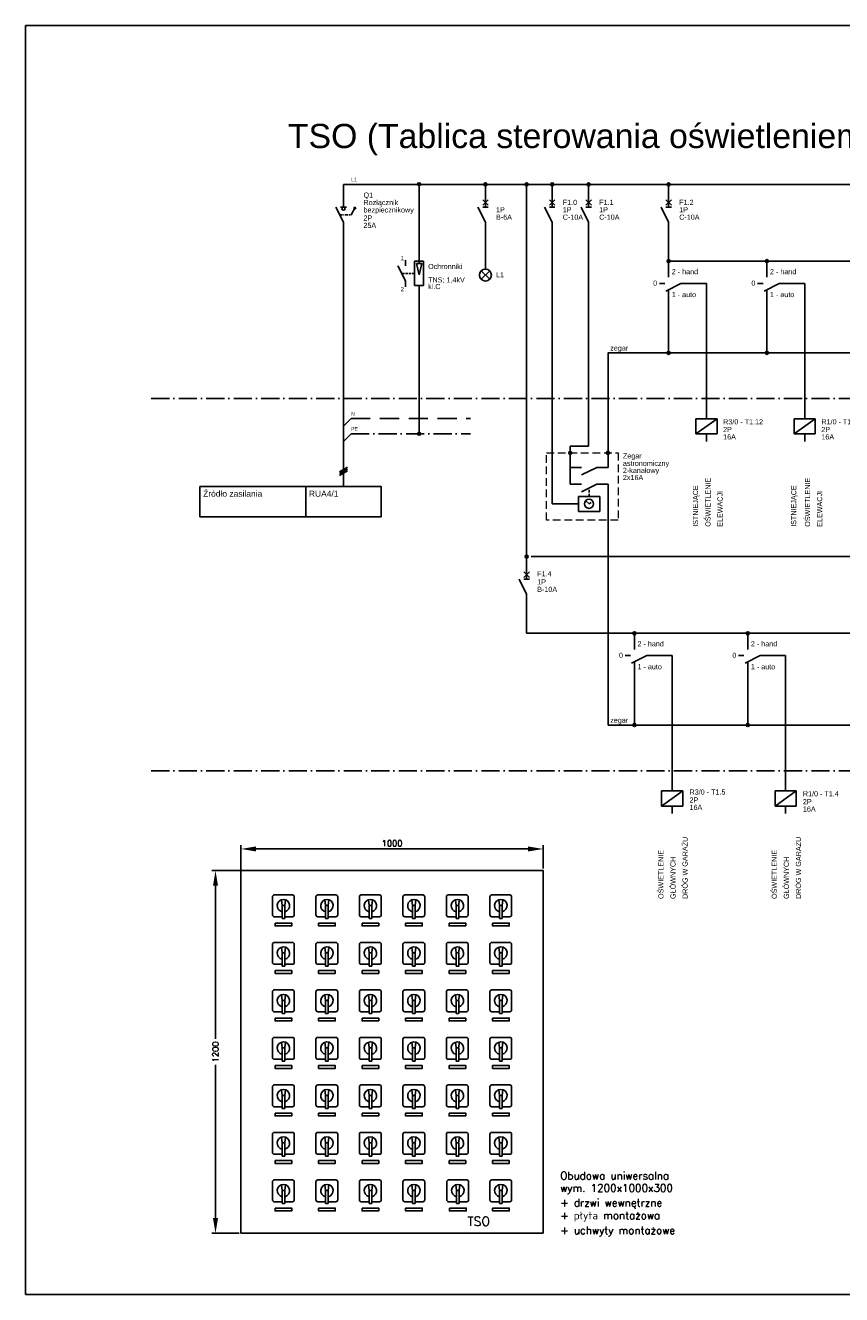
# Model space of a CAD drawing. Header units: centimetres. Extents: x -4250 to -484, y 169 to 6592.
# Tile 1 of 178: x -4250 to -3980, y 2011 to 2431. Entities that reach past the tile are written whole.
import ezdxf

# ---------------------------------------------------------------- set-up
doc = ezdxf.new("R2010")
doc.units = ezdxf.units.CM
for name, pattern in [('ACAD_ISO10W100', [18, 12, -3, 0, -3]), ('DASHED', [19.05, 12.7, -6.35]), ('DISCONTINU2', [0.375, 0.25, -0.125])]:
    doc.linetypes.add(name, pattern=pattern)
for name, color, linetype in [('1', 7, 'Continuous'), ('1_X_CIENKA', 21, 'Continuous'), ('2_X_CIENKA_PRZERYWANA', 6, 'Continuous'), ('NAPISY', 1, 'Continuous')]:
    doc.layers.add(name, color=color, linetype=linetype)
doc.styles.add('ARIAL', font='arial.ttf')
doc.styles.add('STYLE2', font='ROMANS.SHX')
doc.dimstyles.new('WYMIAROWANIE', dxfattribs={"dimscale": 0, "dimtxt": 1.5, "dimasz": 1.5, "dimexe": 1.25, "dimexo": 0.625, "dimgap": 0.8838, "dimtad": 1, "dimtoh": 1, "dimlfac": 5, "dimdsep": 46, "dimtxsty": 'STYLE2', "dimcen": 2.5, "dimclrd": 21, "dimclre": 21, "dimclrt": 1, "dimadec": 0, "dimazin": 0, "dimtfac": 1, "dimtmove": 0, "dimatfit": 3, "dimfxl": 0, "dimtvp": 1, "dimtolj": 1, "dimtzin": 0, "dimarcsym": 0})

# ---------------------------------------------------------------- blocks, each defined once
blk = doc.blocks.new('*D95')
at = {"layer": '1_X_CIENKA', "color": 21, "lineweight": -2, "transparency": 16777216}
for p, q in [((-4178.48, 2151.33), (-4178.48, 2159.73)), ((-4078.48, 2151.96), (-4078.48, 2159.73)), ((-4173.48, 2158.48), (-4083.48, 2158.48))]:
    blk.add_line(p, q, dxfattribs=at)
at = {"layer": '1_X_CIENKA', "color": 21, "transparency": 16777216}
for points in [[(-4173.48, 2159.31), (-4173.48, 2157.65), (-4178.48, 2158.48)], [(-4083.48, 2157.65), (-4083.48, 2159.31), (-4078.48, 2158.48)]]:
    blk.add_solid(points, dxfattribs=at)
at = {"layer": 'Defpoints', "color": 0, "transparency": 16777216}
for p in [(-4078.48, 2158.48), (-4178.48, 2150.71), (-4078.48, 2151.33)]:
    blk.add_point(p, dxfattribs=at)
at = {"layer": '1_X_CIENKA', "color": 1, "transparency": 16777216, "insert": (-4128.48, 2160.36), "char_height": 2, "attachment_point": 5, "style": 'STYLE2'}
blk.add_mtext('\\A1;1000', dxfattribs=at)
blk = doc.blocks.new('A$C52E5')
at = {"layer": '2_X_CIENKA_PRZERYWANA', "linetype": 'Continuous'}
for p, q in [((15.1, 21.5), (14.89, 23.11)), ((15.82, 21.5), (16.03, 23.11)), ((15.1, 17.74), (15.1, 21.5)), ((15.1, 21.5), (15.83, 21.5)), ((15.83, 21.5), (15.83, 17.74)), ((15.83, 17.74), (15.1, 17.74))]:
    blk.add_line(p, q, dxfattribs=at)
for points in [[(12.34, 18.76), (12.34, 23.96, -0.414214), (12.84, 24.46), (18.04, 24.46, -0.414214), (18.54, 23.96), (18.54, 18.76, -0.414214), (18.04, 18.26), (15.83, 18.26, -0.414214)], [(15.1, 18.26), (12.84, 18.26, -0.414214), (12.34, 18.76)]]:
    blk.add_lwpolyline(points, format="xyb", dxfattribs=at)
blk.add_arc((15.46, 21.42), 1.78, 282.1785, 258.4893, dxfattribs=at)
blk = doc.blocks.new('*D96')
at = {"layer": '1_X_CIENKA', "color": 21, "lineweight": -2, "transparency": 16777216}
for p, q in [((-4178.48, 2151.33), (-4188.14, 2151.33)), ((-4186.89, 2146.33), (-4186.89, 2095.6)), ((-4186.89, 2036.33), (-4186.89, 2087.07)), ((-4179.11, 2031.33), (-4188.14, 2031.33))]:
    blk.add_line(p, q, dxfattribs=at)
at = {"layer": '1_X_CIENKA', "color": 21, "transparency": 16777216}
for points in [[(-4186.06, 2146.33), (-4187.73, 2146.33), (-4186.89, 2151.33)], [(-4187.73, 2036.33), (-4186.06, 2036.33), (-4186.89, 2031.33)]]:
    blk.add_solid(points, dxfattribs=at)
at = {"layer": 'Defpoints', "color": 0, "transparency": 16777216}
for p in [(-4186.89, 2151.33), (-4177.86, 2151.33), (-4178.48, 2031.33)]:
    blk.add_point(p, dxfattribs=at)
at = {"layer": '1_X_CIENKA', "color": 1, "transparency": 16777216, "insert": (-4186.89, 2091.33), "char_height": 2, "attachment_point": 5, "rotation": 90, "style": 'STYLE2'}
blk.add_mtext('\\A1;1200', dxfattribs=at)

msp = doc.modelspace()

# ---------------------------------------------------------------- linework, layer by layer
for p, q in [((-4249.7785, 2431.0084), (-3098.1985, 2431.0084)), ((-4249.7785, 2011.0084), (-4249.7785, 2431.0084)), ((-4249.7785, 2011.0084), (-3098.1985, 2011.0084))]:
    msp.add_line(p, q)
at = {"linetype": 'ACAD_ISO10W100', "ltscale": 0.5}
for points in [[(-4208.1514, 2307.5254), (-3133.7513, 2307.5254)], [(-4142.0404, 2295.8582), (-4102.5171, 2295.8582)], [(-4208.1514, 2184.3785), (-3133.7513, 2184.3785)]]:
    msp.add_lwpolyline(points, dxfattribs=at)
at = {"linetype": 'DASHED', "ltscale": 0.5}
msp.add_lwpolyline([(-4142.0404, 2300.8963), (-4102.5171, 2300.8963)], dxfattribs=at)
at = {"color": 1}
for points in [[(-4192.0404, 2278.3863), (-4157.0404, 2278.3863), (-4157.0404, 2268.3863), (-4192.0404, 2268.3863), (-4192.0404, 2278.3863)], [(-4157.0404, 2278.3863), (-4132.0404, 2278.3863), (-4132.0404, 2268.3863), (-4157.0404, 2268.3863), (-4157.0404, 2278.3863)]]:
    msp.add_lwpolyline(points, dxfattribs=at)
at = {"layer": '1'}
for p, q in [((-4144.5404, 2378.3963), (-3661.778, 2378.3963)), ((-4083.9638, 2378.3963), (-4083.9638, 2255.2494)), ((-4144.5404, 2365.8463), (-4144.5404, 2278.3863)), ((-4075.5139, 2360.8963), (-4075.5139, 2272.6419)), ((-4063.4615, 2360.8963), (-4063.4615, 2291.7679)), ((-4036.9904, 2352.9951), (-4036.9904, 2360.8963)), ((-4142.0404, 2300.8963), (-4144.5404, 2298.3963)), ((-4142.0404, 2295.8582), (-4144.5404, 2293.3582)), ((-4063.4615, 2291.7679), (-4069.5404, 2291.7679)), ((-4145.8404, 2283.2689), (-4143.2404, 2284.7689)), ((-4145.8404, 2282.6689), (-4143.2404, 2284.1689)), ((-4145.8404, 2282.0689), (-4143.2404, 2283.5689)), ((-4057.0404, 2279.1919), (-4057.0404, 2261.0189)), ((-4066.7904, 2272.6419), (-4075.5139, 2272.6419)), ((-4057.0404, 2199.4897), (-4057.0404, 2261.0189)), ((-4082.4671, 2255.2494), (-3719.0813, 2255.2494)), ((-4083.9638, 2229.8482), (-4083.9638, 2237.7494)), ((-3752.7779, 2229.8482), (-4083.9638, 2229.8482)), ((-4048.3089, 2218.626), (-4048.3089, 2199.4897)), ((-4048.3089, 2199.4897), (-4057.0404, 2199.4897))]:
    msp.add_line(p, q, dxfattribs=at)
at = {"layer": '1', "color": 3}
for p, q in [((-4144.5404, 2378.3963), (-4144.5404, 2375.8463)), ((-4119.5404, 2378.3963), (-4119.5404, 2378.3963)), ((-4097.5941, 2378.3963), (-4097.5941, 2375.8463)), ((-4075.5139, 2378.3963), (-4075.5139, 2370.8963)), ((-4063.4615, 2378.3963), (-4063.4615, 2375.8463)), ((-4036.9904, 2378.3963), (-4036.9904, 2375.8463)), ((-4144.5404, 2375.8463), (-4144.5404, 2370.8463)), ((-4098.4941, 2371.4963), (-4096.6941, 2373.2963)), ((-4096.6941, 2371.4963), (-4098.4941, 2373.2963)), ((-4097.5941, 2375.8963), (-4097.5941, 2370.8963)), ((-4074.6139, 2371.4963), (-4076.4139, 2373.2963)), ((-4076.4139, 2371.4963), (-4074.6139, 2373.2963)), ((-4062.5615, 2371.4963), (-4064.3615, 2373.2963)), ((-4064.3615, 2371.4963), (-4062.5615, 2373.2963)), ((-4063.4615, 2375.8963), (-4063.4615, 2370.8963)), ((-4037.8904, 2371.4963), (-4036.0904, 2373.2963)), ((-4036.0904, 2371.4963), (-4037.8904, 2373.2963)), ((-4036.9904, 2375.8963), (-4036.9904, 2370.8963)), ((-4144.5404, 2365.8463), (-4147.0404, 2370.8463)), ((-4143.5404, 2370.8463), (-4145.5404, 2370.8463)), ((-4140.5404, 2370.9363), (-4142.0404, 2368.3463)), ((-4141.2304, 2370.7563), (-4140.3604, 2370.2563)), ((-4097.5941, 2365.8963), (-4100.0941, 2370.8963)), ((-4096.6941, 2370.8963), (-4098.4941, 2370.8963)), ((-4075.5139, 2365.8963), (-4078.0139, 2370.8963)), ((-4074.6139, 2370.8963), (-4076.4139, 2370.8963)), ((-4063.4615, 2365.8963), (-4065.9615, 2370.8963)), ((-4062.5615, 2370.8963), (-4064.3615, 2370.8963)), ((-4036.9904, 2365.8963), (-4039.4904, 2370.8963)), ((-4036.0904, 2370.8963), (-4037.8904, 2370.8963)), ((-4145.7904, 2368.3463), (-4144.8904, 2368.3463)), ((-4144.5904, 2368.3463), (-4144.2904, 2368.3463)), ((-4143.9904, 2368.3463), (-4143.0904, 2368.3463)), ((-4142.7904, 2368.3463), (-4142.4904, 2368.3463)), ((-4142.1904, 2368.3463), (-4142.0404, 2368.3463)), ((-4097.5941, 2365.8963), (-4097.5941, 2360.8963)), ((-4075.5139, 2365.8963), (-4075.5139, 2360.8963)), ((-4063.4615, 2365.8963), (-4063.4615, 2360.8963)), ((-4036.9904, 2365.8963), (-4036.9904, 2360.8963)), ((-4097.5941, 2360.9463), (-4097.5941, 2358.3963)), ((-4097.5941, 2358.3963), (-4097.5941, 2358.3963)), ((-4097.5941, 2358.3963), (-4097.5941, 2353.3463)), ((-4097.5941, 2353.3963), (-4097.5941, 2350.3963)), ((-4099.0041, 2349.8063), (-4096.1741, 2346.9763)), ((-4099.0041, 2346.9763), (-4096.1741, 2349.8063)), ((-4036.9904, 2347.6485), (-4036.9904, 2349.4485)), ((-4004.4904, 2347.6485), (-4004.4904, 2349.4485)), ((-4038.2677, 2345.6107), (-4040.0677, 2345.6107)), ((-4032.9148, 2345.6107), (-4037.9148, 2343.1107)), ((-4005.7677, 2345.6107), (-4007.5677, 2345.6107)), ((-4000.4148, 2345.6107), (-4005.4148, 2343.1107)), ((-4036.9904, 2343.5729), (-4036.9904, 2341.7729)), ((-4004.4904, 2343.5729), (-4004.4904, 2341.7729)), ((-4119.5404, 2295.8082), (-4119.5404, 2295.8082)), ((-4066.7904, 2275.1419), (-4066.7904, 2270.1419)), ((-4059.7904, 2275.1419), (-4066.7904, 2275.1419)), ((-4063.3004, 2272.6819), (-4064.2704, 2273.6019)), ((-4063.3004, 2272.6819), (-4062.6204, 2273.0919)), ((-4059.7904, 2275.1419), (-4059.7904, 2270.1419)), ((-4059.7904, 2270.1419), (-4066.7904, 2270.1419)), ((-4083.9638, 2255.2494), (-4083.9638, 2252.6994)), ((-4083.9638, 2252.7494), (-4083.9638, 2247.7494)), ((-4083.9638, 2242.7494), (-4086.4638, 2247.7494)), ((-4083.0638, 2248.3494), (-4084.8638, 2250.1494)), ((-4084.8638, 2248.3494), (-4083.0638, 2250.1494)), ((-4083.0638, 2247.7494), (-4084.8638, 2247.7494)), ((-4083.9638, 2242.7494), (-4083.9638, 2237.7494)), ((-4048.3089, 2224.5016), (-4048.3089, 2226.3016)), ((-4010.8089, 2224.5016), (-4010.8089, 2226.3016)), ((-4049.5862, 2222.4638), (-4051.3862, 2222.4638)), ((-4044.2333, 2222.4638), (-4049.2333, 2219.9638)), ((-4012.0862, 2222.4638), (-4013.8862, 2222.4638)), ((-4006.7333, 2222.4638), (-4011.7333, 2219.9638)), ((-4048.3089, 2220.426), (-4048.3089, 2218.626)), ((-4010.8089, 2220.426), (-4010.8089, 2218.626))]:
    msp.add_line(p, q, dxfattribs=at)
at = {"layer": '1', "color": 1}
for p, q in [((-4119.5404, 2378.3963), (-4119.5404, 2358.4463)), ((-4119.5404, 2358.4463), (-4119.5404, 2355.8963)), ((-4119.5404, 2358.4463), (-4119.5404, 2358.4463)), ((-4124.0582, 2353.3629), (-4124.0582, 2351.4463)), ((-4121.0404, 2344.9463), (-4121.0404, 2352.9463)), ((-4121.0404, 2352.9463), (-4118.0404, 2352.9463)), ((-4119.5404, 2348.4463), (-4120.4304, 2352.2463)), ((-4120.4304, 2352.2463), (-4118.6604, 2352.2463)), ((-4119.5404, 2352.2463), (-4119.5404, 2355.9463)), ((-4119.5404, 2348.4463), (-4118.6604, 2352.2463)), ((-4118.0404, 2344.9463), (-4118.0404, 2352.9463)), ((-4124.0582, 2346.4463), (-4126.5582, 2351.4463)), ((-4124.0582, 2346.4463), (-4124.0582, 2344.5298)), ((-4121.0404, 2344.9463), (-4118.0404, 2344.9463)), ((-4119.5404, 2295.8582), (-4119.5404, 2344.9463))]:
    msp.add_line(p, q, dxfattribs=at)
at = {"layer": '1', "color": 42}
for p, q in [((-4024.4904, 2300.8157), (-4024.4904, 2303.3157)), ((-3991.9904, 2300.8157), (-3991.9904, 2303.3157)), ((-4027.9904, 2300.8157), (-4020.9904, 2300.8157)), ((-4027.9904, 2300.8157), (-4027.9904, 2295.8157)), ((-4020.9904, 2300.8157), (-4020.9904, 2295.8157)), ((-3995.4904, 2300.8157), (-3988.4904, 2300.8157)), ((-3995.4904, 2300.8157), (-3995.4904, 2295.8157)), ((-3988.4904, 2300.8157), (-3988.4904, 2295.8157)), ((-4027.9904, 2295.8157), (-4020.9904, 2295.8157)), ((-4024.4904, 2295.8157), (-4024.4904, 2293.3157)), ((-3995.4904, 2295.8157), (-3988.4904, 2295.8157)), ((-3991.9904, 2295.8157), (-3991.9904, 2293.3157)), ((-4069.5404, 2284.7327), (-4065.7904, 2284.7327)), ((-4060.7904, 2284.7327), (-4065.7904, 2282.2327)), ((-4060.7904, 2284.7327), (-4057.0404, 2284.7327)), ((-4069.5404, 2279.1919), (-4065.7904, 2279.1919)), ((-4060.7904, 2279.1919), (-4065.7904, 2276.6919)), ((-4060.7904, 2279.1919), (-4057.0404, 2279.1919)), ((-4035.8089, 2177.6688), (-4035.8089, 2180.1688)), ((-3998.3089, 2177.6688), (-3998.3089, 2180.1688)), ((-4039.3089, 2177.6688), (-4032.3089, 2177.6688)), ((-4039.3089, 2177.6688), (-4039.3089, 2172.6688)), ((-4032.3089, 2177.6688), (-4032.3089, 2172.6688)), ((-4001.8089, 2177.6688), (-3994.8089, 2177.6688)), ((-4001.8089, 2177.6688), (-4001.8089, 2172.6688)), ((-3994.8089, 2177.6688), (-3994.8089, 2172.6688)), ((-4039.3089, 2172.6688), (-4032.3089, 2172.6688)), ((-4035.8089, 2172.6688), (-4035.8089, 2170.1688)), ((-4001.8089, 2172.6688), (-3994.8089, 2172.6688)), ((-3998.3089, 2172.6688), (-3998.3089, 2170.1688))]:
    msp.add_line(p, q, dxfattribs=at)
at = {"layer": '1', "linetype": 'Continuous'}
msp.add_line((-4078.4805, 2151.3341), (-4078.4805, 2031.3341), dxfattribs=at)
at = {"layer": '1'}
for points in [[(-4036.9904, 2349.4485), (-4036.9904, 2352.9951)], [(-3735.6496, 2352.9951), (-4036.9904, 2352.9951)], [(-4004.4904, 2349.4485), (-4004.4904, 2352.9951)], [(-4032.9148, 2345.6107), (-4024.4904, 2345.6107)], [(-4024.4904, 2303.3157), (-4024.4904, 2345.6107)], [(-4000.4148, 2345.6107), (-3991.9904, 2345.6107)], [(-3991.9904, 2303.3157), (-3991.9904, 2345.6107)], [(-4036.9904, 2341.7729), (-4036.9904, 2322.6366)], [(-4004.4904, 2341.7729), (-4004.4904, 2322.6366)], [(-4057.0404, 2291.7679), (-4057.0404, 2322.6366), (-3317.7679, 2322.6366)], [(-4069.5404, 2291.7679), (-4069.5404, 2279.1919)], [(-4057.0404, 2291.7679), (-4057.0404, 2284.7327)], [(-4048.3089, 2226.3016), (-4048.3089, 2229.8482)], [(-4010.8089, 2226.3016), (-4010.8089, 2229.8482)], [(-4044.2333, 2222.4638), (-4035.8089, 2222.4638)], [(-4035.8089, 2180.1688), (-4035.8089, 2222.4638)], [(-4006.7333, 2222.4638), (-3998.3089, 2222.4638)], [(-3998.3089, 2180.1688), (-3998.3089, 2222.4638)], [(-4010.8089, 2218.626), (-4010.8089, 2199.4897)], [(-4048.3089, 2199.4897), (-3218.2703, 2199.4897)]]:
    msp.add_lwpolyline(points, dxfattribs=at)
at = {"layer": '1', "color": 1, "linetype": 'DISCONTINU2', "ltscale": 3}
msp.add_lwpolyline([(-4121.0404, 2348.9463), (-4125.3082, 2348.9463)], dxfattribs=at)
at = {"layer": '1', "color": 42}
for points in [[(-4027.9904, 2295.8157), (-4020.9904, 2300.8157)], [(-3995.4904, 2295.8157), (-3988.4904, 2300.8157)], [(-4039.3089, 2172.6688), (-4032.3089, 2177.6688)], [(-4001.8089, 2172.6688), (-3994.8089, 2177.6688)]]:
    msp.add_lwpolyline(points, dxfattribs=at)
at = {"layer": '1', "linetype": 'DASHED', "lineweight": 0, "ltscale": 0.2}
msp.add_lwpolyline([(-4077.4232, 2289.5628), (-4053.6953, 2289.5628), (-4053.6953, 2267.2458), (-4077.4232, 2267.2458)], close=True, dxfattribs=at)
at = {"layer": '1', "color": 42, "linetype": 'DASHED', "ltscale": 0.07}
msp.add_lwpolyline([(-4063.2904, 2275.1419), (-4063.2904, 2277.9419)], dxfattribs=at)
at = {"layer": '1', "linetype": 'Continuous'}
for points in [[(-4078.4805, 2031.3341), (-4178.4805, 2031.3341), (-4178.4805, 2151.3341), (-4078.4805, 2151.3341)], [(-4167.1708, 2133.967), (-4161.6477, 2133.967), (-4161.6477, 2133.0042), (-4167.1708, 2133.0042)], [(-4152.7868, 2133.967), (-4147.2637, 2133.967), (-4147.2637, 2133.0042), (-4152.7868, 2133.0042)], [(-4138.4028, 2133.967), (-4132.8797, 2133.967), (-4132.8797, 2133.0042), (-4138.4028, 2133.0042)], [(-4124.0188, 2133.967), (-4118.4957, 2133.967), (-4118.4957, 2133.0042), (-4124.0188, 2133.0042)], [(-4109.6348, 2133.967), (-4104.1117, 2133.967), (-4104.1117, 2133.0042), (-4109.6348, 2133.0042)], [(-4095.2508, 2133.967), (-4089.7277, 2133.967), (-4089.7277, 2133.0042), (-4095.2508, 2133.0042)], [(-4167.1708, 2118.2505), (-4161.6477, 2118.2505), (-4161.6477, 2117.2878), (-4167.1708, 2117.2878)], [(-4152.7868, 2118.2505), (-4147.2637, 2118.2505), (-4147.2637, 2117.2878), (-4152.7868, 2117.2878)], [(-4138.4028, 2118.2505), (-4132.8797, 2118.2505), (-4132.8797, 2117.2878), (-4138.4028, 2117.2878)], [(-4124.0188, 2118.2505), (-4118.4957, 2118.2505), (-4118.4957, 2117.2878), (-4124.0188, 2117.2878)], [(-4109.6348, 2118.2505), (-4104.1117, 2118.2505), (-4104.1117, 2117.2878), (-4109.6348, 2117.2878)], [(-4095.2508, 2118.2505), (-4089.7277, 2118.2505), (-4089.7277, 2117.2878), (-4095.2508, 2117.2878)], [(-4167.1708, 2102.534), (-4161.6477, 2102.534), (-4161.6477, 2101.5713), (-4167.1708, 2101.5713)], [(-4152.7868, 2102.534), (-4147.2637, 2102.534), (-4147.2637, 2101.5713), (-4152.7868, 2101.5713)], [(-4138.4028, 2102.534), (-4132.8797, 2102.534), (-4132.8797, 2101.5713), (-4138.4028, 2101.5713)], [(-4124.0188, 2102.534), (-4118.4957, 2102.534), (-4118.4957, 2101.5713), (-4124.0188, 2101.5713)], [(-4109.6348, 2102.534), (-4104.1117, 2102.534), (-4104.1117, 2101.5713), (-4109.6348, 2101.5713)], [(-4095.2508, 2102.534), (-4089.7277, 2102.534), (-4089.7277, 2101.5713), (-4095.2508, 2101.5713)], [(-4167.1708, 2086.8175), (-4161.6477, 2086.8175), (-4161.6477, 2085.8548), (-4167.1708, 2085.8548)], [(-4152.7868, 2086.8175), (-4147.2637, 2086.8175), (-4147.2637, 2085.8548), (-4152.7868, 2085.8548)], [(-4138.4028, 2086.8175), (-4132.8797, 2086.8175), (-4132.8797, 2085.8548), (-4138.4028, 2085.8548)], [(-4124.0188, 2086.8175), (-4118.4957, 2086.8175), (-4118.4957, 2085.8548), (-4124.0188, 2085.8548)], [(-4109.6348, 2086.8175), (-4104.1117, 2086.8175), (-4104.1117, 2085.8548), (-4109.6348, 2085.8548)], [(-4095.2508, 2086.8175), (-4089.7277, 2086.8175), (-4089.7277, 2085.8548), (-4095.2508, 2085.8548)], [(-4167.1708, 2071.1011), (-4161.6477, 2071.1011), (-4161.6477, 2070.1383), (-4167.1708, 2070.1383)], [(-4152.7868, 2071.1011), (-4147.2637, 2071.1011), (-4147.2637, 2070.1383), (-4152.7868, 2070.1383)], [(-4138.4028, 2071.1011), (-4132.8797, 2071.1011), (-4132.8797, 2070.1383), (-4138.4028, 2070.1383)], [(-4124.0188, 2071.1011), (-4118.4957, 2071.1011), (-4118.4957, 2070.1383), (-4124.0188, 2070.1383)], [(-4109.6348, 2071.1011), (-4104.1117, 2071.1011), (-4104.1117, 2070.1383), (-4109.6348, 2070.1383)], [(-4095.2508, 2071.1011), (-4089.7277, 2071.1011), (-4089.7277, 2070.1383), (-4095.2508, 2070.1383)], [(-4167.1708, 2055.3846), (-4161.6477, 2055.3846), (-4161.6477, 2054.4218), (-4167.1708, 2054.4218)], [(-4152.7868, 2055.3846), (-4147.2637, 2055.3846), (-4147.2637, 2054.4218), (-4152.7868, 2054.4218)], [(-4138.4028, 2055.3846), (-4132.8797, 2055.3846), (-4132.8797, 2054.4218), (-4138.4028, 2054.4218)], [(-4124.0188, 2055.3846), (-4118.4957, 2055.3846), (-4118.4957, 2054.4218), (-4124.0188, 2054.4218)], [(-4109.6348, 2055.3846), (-4104.1117, 2055.3846), (-4104.1117, 2054.4218), (-4109.6348, 2054.4218)], [(-4095.2508, 2055.3846), (-4089.7277, 2055.3846), (-4089.7277, 2054.4218), (-4095.2508, 2054.4218)], [(-4167.1708, 2039.6681), (-4161.6477, 2039.6681), (-4161.6477, 2038.7054), (-4167.1708, 2038.7054)], [(-4152.7868, 2039.6681), (-4147.2637, 2039.6681), (-4147.2637, 2038.7054), (-4152.7868, 2038.7054)], [(-4138.4028, 2039.6681), (-4132.8797, 2039.6681), (-4132.8797, 2038.7054), (-4138.4028, 2038.7054)], [(-4124.0188, 2039.6681), (-4118.4957, 2039.6681), (-4118.4957, 2038.7054), (-4124.0188, 2038.7054)], [(-4109.493, 2039.6681), (-4103.97, 2039.6681), (-4103.97, 2038.7054), (-4109.493, 2038.7054)], [(-4095.2525, 2039.6681), (-4089.7295, 2039.6681), (-4089.7295, 2038.7054), (-4095.2525, 2038.7054)]]:
    msp.add_lwpolyline(points, close=True, dxfattribs=at)
at = {"layer": '1', "color": 3}
msp.add_circle((-4144.5504, 2370.3463), 0.5, dxfattribs=at)
at = {"layer": '1'}
for centre in [(-4036.9904, 2352.9951), (-4004.4904, 2352.9951), (-4036.9904, 2322.6366), (-4004.4904, 2322.6366), (-4048.3089, 2229.8482), (-4010.8089, 2229.8482), (-4048.3089, 2199.4897), (-4010.8089, 2199.4897)]:
    msp.add_circle(centre, 0.5, dxfattribs=at)
at = {"layer": '1', "color": 3}
msp.add_ellipse((-4097.5941, 2348.3963), major_axis=(0, 1.99), ratio=1, start_param=0, end_param=6.283184, dxfattribs=at)
at = {"layer": '1', "color": 3, "extrusion": (0, 0, -1)}
msp.add_ellipse((-4063.3104, 2272.6869), major_axis=(-1.5, 0), ratio=0.996667, start_param=0, end_param=6.283184, dxfattribs=at)
at = {"layer": 'Defpoints', "color": 3, "linetype": 'Continuous'}
for centre in [(-4119.5404, 2378.4463), (-4097.5941, 2378.3963), (-4083.9638, 2378.3963), (-4075.5139, 2378.3963), (-4063.4615, 2378.3963), (-4036.9904, 2378.3963), (-4119.5404, 2295.8582), (-4069.5404, 2289.5628), (-4057.0404, 2289.5628), (-4083.9638, 2255.2494)]:
    msp.add_circle(centre, 0.5, dxfattribs=at)

# ---------------------------------------------------------------- block references
at = {"layer": '1_X_CIENKA', "xscale": 1.159999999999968, "yscale": 1.159999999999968, "zscale": 1.159999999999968}
for p in [(-4182.3511, 2114.8738), (-4167.9671, 2114.8738), (-4153.5831, 2114.8738), (-4139.1991, 2114.8738), (-4124.8151, 2114.8738), (-4110.4311, 2114.8738), (-4182.3511, 2099.1573), (-4167.9671, 2099.1573), (-4153.5831, 2099.1573), (-4139.1991, 2099.1573), (-4124.8151, 2099.1573), (-4110.4311, 2099.1573), (-4182.3511, 2083.4408), (-4167.9671, 2083.4408), (-4153.5831, 2083.4408), (-4139.1991, 2083.4408), (-4124.8151, 2083.4408), (-4110.4311, 2083.4408), (-4182.3511, 2067.7243), (-4167.9671, 2067.7243), (-4153.5831, 2067.7243), (-4139.1991, 2067.7243), (-4124.8151, 2067.7243), (-4110.4311, 2067.7243), (-4182.3511, 2052.0078), (-4167.9671, 2052.0078), (-4153.5831, 2052.0078), (-4139.1991, 2052.0078), (-4124.8151, 2052.0078), (-4110.4311, 2052.0078), (-4182.3511, 2036.2914), (-4167.9671, 2036.2914), (-4153.5831, 2036.2914), (-4139.1991, 2036.2914), (-4124.8151, 2036.2914), (-4110.4311, 2036.2914), (-4182.3511, 2020.5749), (-4167.9671, 2020.5749), (-4153.5831, 2020.5749), (-4139.1991, 2020.5749), (-4124.6734, 2020.5749), (-4110.4329, 2020.5749)]:
    msp.add_blockref('A$C52E5', p, dxfattribs=at)

# ---------------------------------------------------------------- texts
at = {"color": 1, "style": 'ARIAL'}
msp.add_text('Źródło zasilania', height=2, dxfattribs=at).set_placement((-4190.9904, 2275.0363))
at = {"color": 1, "linetype": 'Continuous', "insert": (-4155.9904, 2277.0363), "char_height": 2, "width": 30.9072, "attachment_point": 1, "style": 'ARIAL'}
msp.add_mtext('\\fArial|b0|i0|c238|p34;RUA4/1', dxfattribs=at)
at = {"layer": '1', "color": 1, "style": 'ARIAL'}
for s, height, p in [('TSO (Tablica sterowania oświetleniem w pomieszczeniu ochrony)', 8, (-4162.9304, 2390.417)), ('1', 1.4, (-4125.6302, 2353.2755)), ('Ochronniki', 1.7, (-4116.5636, 2350.3765)), ('2', 1.4, (-4125.6302, 2343.0326)), ('TNS; 1,4kV', 1.7, (-4116.5636, 2345.9487)), ('kl.C', 1.7, (-4116.5636, 2343.7348))]:
    msp.add_text(s, height=height, dxfattribs=at).set_placement(p)
at = {"layer": '1', "color": 3, "style": 'ARIAL'}
for s, height, p in [('L1', 1.22, (-4142.0404, 2379.3963)), ('Q1', 1.7, (-4137.9304, 2373.9963)), ('Rozłącznik', 1.7, (-4137.9304, 2371.5463)), ('F1.0', 1.7, (-4072.0239, 2371.5972)), ('F1.1', 1.7, (-4059.9715, 2371.5972)), ('F1.2', 1.7, (-4033.5004, 2371.5972)), ('bezpiecznikowy', 1.7, (-4137.9304, 2369.0963)), ('1P', 1.7, (-4094.1041, 2369.1463)), ('1P', 1.7, (-4072.0239, 2369.1463)), ('1P', 1.7, (-4059.9715, 2369.1463)), ('1P', 1.7, (-4033.5004, 2369.1463)), ('2P', 1.7, (-4137.9667, 2366.431)), ('25A', 1.7, (-4137.9667, 2363.981)), ('B-6A', 1.7, (-4094.1041, 2366.6963)), ('C-10A', 1.7, (-4072.0239, 2366.6963)), ('C-10A', 1.7, (-4059.9715, 2366.6963)), ('C-10A', 1.7, (-4033.5004, 2366.6963)), ('L1', 1.7, (-4094.0991, 2347.6224)), ('2 - hand', 1.7, (-4035.976, 2348.6727)), ('2 - hand', 1.7, (-4003.476, 2348.6727)), ('0', 1.7, (-4042.1051, 2344.8626)), ('0', 1.7, (-4009.6051, 2344.8626)), ('1 - auto', 1.7, (-4035.976, 2341.0849)), ('1 - auto', 1.7, (-4003.476, 2341.0849)), ('zegar', 1.7, (-4056.3121, 2323.3754)), ('Zegar', 1.7, (-4052.1343, 2287.703)), ('2-kanałowy', 1.7, (-4052.1343, 2282.9057)), ('astronomiczny', 1.7, (-4052.1343, 2285.253)), ('2x16A', 1.7, (-4052.1343, 2280.5584)), ('1P', 1.7, (-4080.4738, 2245.9994)), ('F1.4', 1.7, (-4080.4738, 2248.7011)), ('B-10A', 1.7, (-4080.4738, 2243.5494)), ('2 - hand', 1.7, (-4047.2945, 2225.5259)), ('2 - hand', 1.7, (-4009.7945, 2225.5259)), ('0', 1.7, (-4053.4237, 2221.7157)), ('0', 1.7, (-4015.9237, 2221.7157)), ('1 - auto', 1.7, (-4047.2945, 2217.938)), ('1 - auto', 1.7, (-4009.7945, 2217.938)), ('zegar', 1.7, (-4056.3121, 2200.2286))]:
    msp.add_text(s, height=height, dxfattribs=at).set_placement(p)
at = {"layer": '1', "style": 'ARIAL'}
for s, p in [('N', (-4142.0404, 2301.8963)), ('PE', (-4142.0404, 2296.8582))]:
    msp.add_text(s, height=1.22, dxfattribs=at).set_placement(p)
at = {"layer": '1', "color": 42, "style": 'ARIAL'}
for s, p in [('2P', (-4018.9739, 2296.4319)), ('R3/0 - T1.12', (-4018.9739, 2298.9792)), ('2P', (-3986.4739, 2296.4319)), ('R1/0 - T1.11', (-3986.4739, 2298.9792)), ('16A', (-4018.9739, 2293.9819)), ('16A', (-3986.4739, 2293.9819)), ('R3/0 - T1.5', (-4030.0923, 2176.4621)), ('R1/0 - T1.4', (-3992.5923, 2175.9016)), ('2P', (-4030.0923, 2173.8455)), ('16A', (-4030.0923, 2171.3955)), ('2P', (-3992.5923, 2173.285)), ('16A', (-3992.5923, 2170.835))]:
    msp.add_text(s, height=1.7, dxfattribs=at).set_placement(p)
at = {"layer": '1', "color": 1, "style": 'ARIAL'}
for s, p in [('OŚWIETLENIE', (-4023.1486, 2265.0795)), ('OŚWIETLENIE', (-3990.2089, 2265.0795)), ('ISTNIEJĄCE', (-4027.2727, 2265.0795)), ('ISTNIEJĄCE', (-3994.7727, 2265.0795)), ('ELEWACJI', (-4019.1486, 2265.0795)), ('ELEWACJI', (-3986.2089, 2265.0795)), ('DRÓG W GARAŻU', (-4030.7114, 2141.9327)), ('DRÓG W GARAŻU', (-3993.2114, 2141.9327)), ('OŚWIETLENIE', (-4038.7114, 2141.9327)), ('GŁÓWNYCH', (-4034.7114, 2141.9327)), ('OŚWIETLENIE', (-4001.2114, 2141.9327)), ('GŁÓWNYCH', (-3997.2114, 2141.9327))]:
    msp.add_text(s, height=1.7, rotation=90, dxfattribs=at).set_placement(p)
at = {"layer": 'NAPISY', "style": 'STYLE2'}
for s, height, p in [('Obudowa uniwersalna', 2.5, (-4072.8641, 2049.1239)), ('wym. 1200x1000x300', 2.5, (-4072.8641, 2045.0508)), ('+ drzwi wewnętrzne', 2.5, (-4072.8641, 2040.1905)), ('+ płyta montażowa', 2.5, (-4072.8641, 2035.9371)), ('TSO', 3, (-4103.5389, 2033.7808)), ('+ uchwyty montażowe', 2.5, (-4072.8641, 2031.043))]:
    msp.add_text(s, height=height, dxfattribs=at).set_placement(p)

# ---------------------------------------------------------------- dimensions: what is measured, and where the dimension line sits
at = {"layer": '1_X_CIENKA'}
dim = msp.add_linear_dim(base=(-4078.4805, 2158.479), p1=(-4178.4805, 2150.7091), p2=(-4078.4805, 2151.3341), dimstyle='WYMIAROWANIE', override={"dimscale": 1, "dimtxt": 2, "dimasz": 5, "dimlfac": 10}, dxfattribs=at)
dim.commit()
dim.dimension.update_dxf_attribs({"geometry": '*D95', "text_midpoint": (-4128.4805, 2160.3628)})
dim = msp.add_linear_dim(base=(-4186.893, 2151.3341), p1=(-4178.4805, 2031.3341), p2=(-4177.8555, 2151.3341), angle=90, dimstyle='WYMIAROWANIE', override={"dimscale": 1, "dimtxt": 2, "dimasz": 5, "dimlfac": 10}, dxfattribs=at)
dim.commit()
dim.dimension.update_dxf_attribs({"geometry": '*D96', "text_midpoint": (-4186.893, 2091.3341), "text_rotation": 90})

doc.saveas('drawing.dxf')
